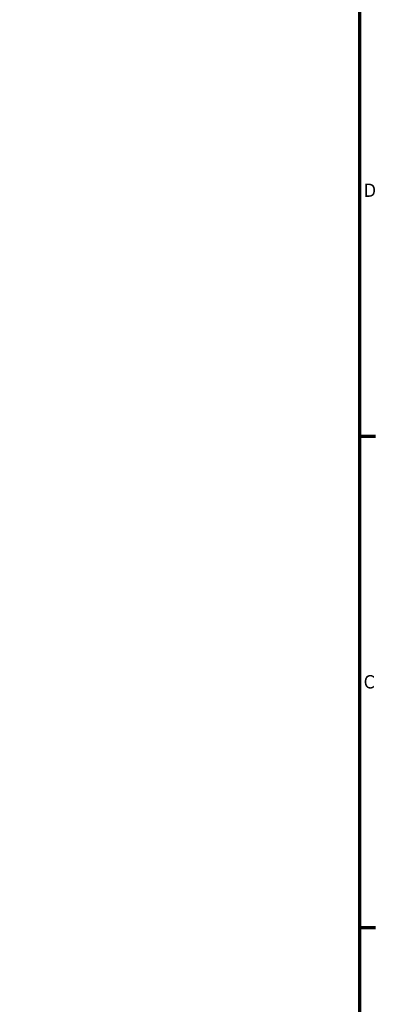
# Model space of a CAD drawing. Header units: millimetres. Extents: x 0 to 63075, y 0 to 44550.
# Tile 20 of 31: x 57719 to 61755, y 10269 to 21422. Entities that reach past the tile are written whole.
import ezdxf

# ---------------------------------------------------------------- set-up
doc = ezdxf.new("R2010")
doc.units = ezdxf.units.MM
doc.header["$LTSCALE"] = 75
doc.layers.add('Border (ISO)', color=7, linetype='Continuous', lineweight=70)
doc.styles.add('Label Text (ISO)', font='tahoma.ttf')

# ---------------------------------------------------------------- blocks, each defined once
blk = doc.blocks.new('Borders Default Border')
at = {"layer": 'Border (ISO)'}
for p, q in [((821, 222.75), (823.4, 222.75)), ((821, 148.5), (823.4, 148.5))]:
    blk.add_line(p, q, dxfattribs=at)
at = {"layer": 'Border (ISO)', "flags": 128}
blk.add_lwpolyline([(20, 20), (20, 574), (821, 574), (821, 20), (20, 20)], dxfattribs=at)
at = {"layer": 'Border (ISO)', "char_height": 2, "attachment_point": 7, "style": 'Label Text (ISO)'}
for s, insert in [('D', (821.67, 258.87)), ('C', (821.66, 184.59))]:
    blk.add_mtext(s, dxfattribs=dict(at, insert=insert))

msp = doc.modelspace()

# ---------------------------------------------------------------- block references
at = {"xscale": 75, "yscale": 75, "zscale": 75}
msp.add_blockref('Borders Default Border', (0, 0), dxfattribs=at)

doc.saveas('drawing.dxf')
